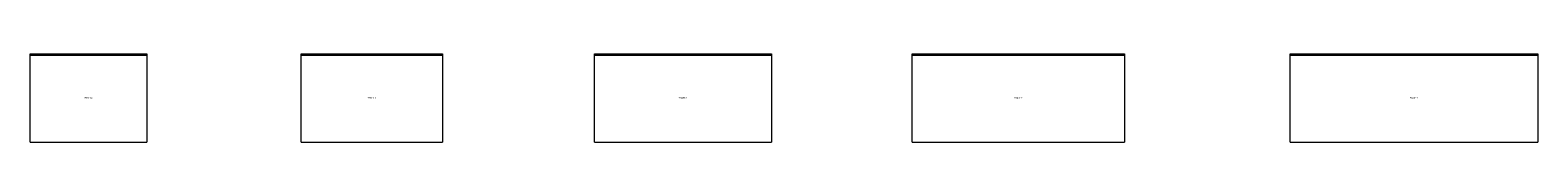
# Model space of a CAD drawing. Header units: millimetres. Extents: x 2469 to 10991, y 2338 to 2838.
import ezdxf

# ---------------------------------------------------------------- set-up
doc = ezdxf.new("R2010")
doc.units = ezdxf.units.MM
doc.layers.add('A-GENM', color=13, linetype='Continuous', lineweight=18)
doc.layers.add('A-GENM-IDEN', color=13, linetype='Continuous', lineweight=9)
doc.styles.add('Arial', font='arial.ttf', dxfattribs={"height": 10})

# ---------------------------------------------------------------- blocks, each defined once
blk = doc.blocks.new('DBLTD_Neilur_Shelves_ShelfForCounertopBasin - Countertop Basin Shelf 600 mm-452464-Level 0')
at = {"layer": 'A-GENM'}
for p, q in [((-330, 240), (-330, 250)), ((-330, 250), (330, 250)), ((-330, -250), (-330, 240)), ((330, 240), (-330, 240)), ((330, 250), (330, 240)), ((330, 240), (330, -250)), ((-330, -250), (330, -250))]:
    blk.add_line(p, q, dxfattribs=at)
blk = doc.blocks.new('DBLTD_Neilur_Shelves_ShelfForCounertopBasin - Countertop Basin Shelf 800 mm-452466-Level 0')
at = {"layer": 'A-GENM'}
for p, q in [((-400, 240), (-400, 250)), ((-400, 250), (400, 250)), ((-400, -250), (-400, 240)), ((400, 240), (-400, 240)), ((400, 250), (400, 240)), ((400, 240), (400, -250)), ((-400, -250), (400, -250))]:
    blk.add_line(p, q, dxfattribs=at)
blk = doc.blocks.new('DBLTD_Neilur_Shelves_ShelfForCounertopBasin - Countertop Basin Shelf 1000 mm-452468-Level 0')
at = {"layer": 'A-GENM'}
for p, q in [((-500, 240), (-500, 250)), ((-500, 250), (500, 250)), ((-500, -250), (-500, 240)), ((500, 240), (-500, 240)), ((500, 250), (500, 240)), ((500, 240), (500, -250)), ((-500, -250), (500, -250))]:
    blk.add_line(p, q, dxfattribs=at)
blk = doc.blocks.new('DBLTD_Neilur_Shelves_ShelfForCounertopBasin - Countertop Basin Shelf 1200 mm-452470-Level 0')
at = {"layer": 'A-GENM'}
for p, q in [((-600, 240), (-600, 250)), ((-600, 250), (600, 250)), ((-600, -250), (-600, 240)), ((600, 240), (-600, 240)), ((600, 250), (600, 240)), ((600, 240), (600, -250)), ((-600, -250), (600, -250))]:
    blk.add_line(p, q, dxfattribs=at)
blk = doc.blocks.new('DBLTD_Neilur_Shelves_ShelfForCounertopBasin - Countertop Basin Shelf 1400 mm-452472-Level 0')
at = {"layer": 'A-GENM'}
for p, q in [((-700, 240), (-700, 250)), ((-700, 250), (700, 250)), ((-700, -250), (-700, 240)), ((700, 240), (-700, 240)), ((700, 250), (700, 240)), ((700, 240), (700, -250)), ((-700, -250), (700, -250))]:
    blk.add_line(p, q, dxfattribs=at)

msp = doc.modelspace()

# ---------------------------------------------------------------- block references
at = {"layer": 'A-GENM'}
for name, p in [('DBLTD_Neilur_Shelves_ShelfForCounertopBasin - Countertop Basin Shelf 600 mm-452464-Level 0', (2799, 2588.3)), ('DBLTD_Neilur_Shelves_ShelfForCounertopBasin - Countertop Basin Shelf 800 mm-452466-Level 0', (4400.2, 2588.3)), ('DBLTD_Neilur_Shelves_ShelfForCounertopBasin - Countertop Basin Shelf 1000 mm-452468-Level 0', (6158.4, 2588.3)), ('DBLTD_Neilur_Shelves_ShelfForCounertopBasin - Countertop Basin Shelf 1200 mm-452470-Level 0', (8054.3, 2588.3)), ('DBLTD_Neilur_Shelves_ShelfForCounertopBasin - Countertop Basin Shelf 1400 mm-452472-Level 0', (10290.5, 2588.3))]:
    msp.add_blockref(name, p, dxfattribs=at)

# ---------------------------------------------------------------- texts
at = {"layer": 'A-GENM-IDEN', "char_height": 10, "width": 57.721, "attachment_point": 1, "style": 'Arial'}
for s, insert in [('700410', (2775, 2593.6)), ('700411', (4376.3, 2593.6)), ('700412', (6134.5, 2593.6)), ('700412', (8030.4, 2593.6)), ('700412', (10266.6, 2593.6))]:
    msp.add_mtext(s, dxfattribs=dict(at, insert=insert))

doc.saveas('drawing.dxf')
